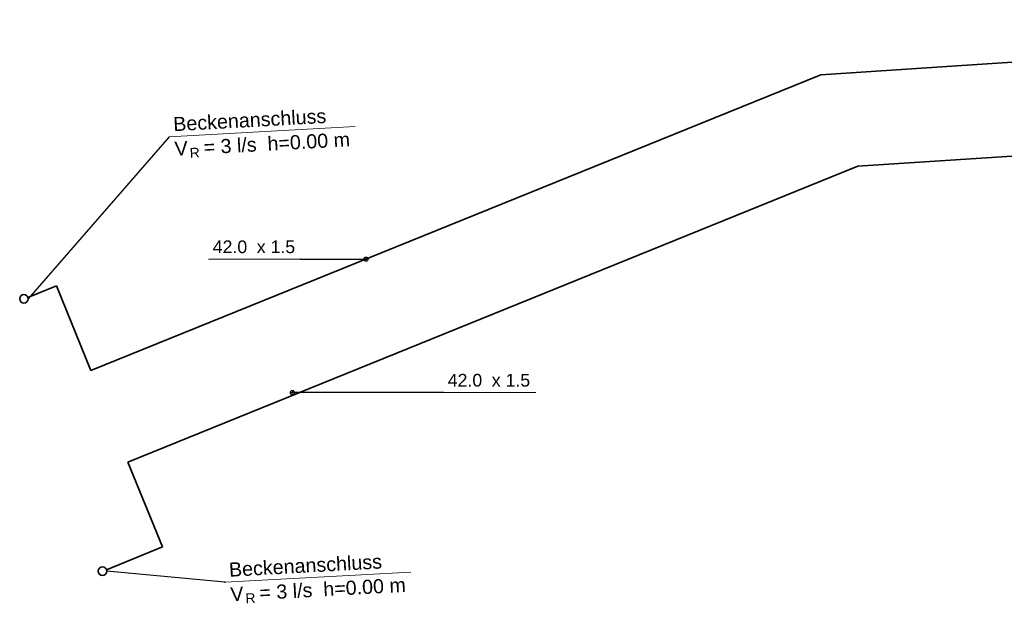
# Model space of a CAD drawing. Extents: x -181 to 1388, y 138 to 979.
# Tile 3 of 82: x 76 to 216, y 397 to 480. Entities that reach past the tile are written whole.
import ezdxf

# ---------------------------------------------------------------- set-up
doc = ezdxf.new("R2010")
doc.units = 0
doc.layers.add('S_Beschriftung', color=7, linetype='Continuous', lineweight=25)
for name, color, linetype, lineweight, true_color in [('S_Einrichtung', 7, 'Continuous', 35, 0x9dff9d), ('S_Kaltwasser', 3, 'Continuous', 35, 0x00ff00), ('S_Mass', 150, 'Continuous', 25, 0x007fff)]:
    doc.layers.add(name, color=color, linetype=linetype, lineweight=lineweight, true_color=true_color)
doc.styles.get("Standard").update_dxf_attribs({"font": 'arial.ttf'})

msp = doc.modelspace()

# ---------------------------------------------------------------- linework, layer by layer
at = {"layer": 'S_Beschriftung', "lineweight": 18}
for p, q in [((97.07, 463.14), (123.45, 464.59)), ((104.99, 399.93), (131.37, 401.38))]:
    msp.add_line(p, q, dxfattribs=at)
at = {"layer": 'S_Beschriftung'}
for p, q in [((97.07, 463.14), (77.05, 440.14)), ((104.99, 399.93), (88.2, 401.5))]:
    msp.add_line(p, q, dxfattribs=at)
for centre in [(97.07, 463.14), (104.99, 399.93)]:
    msp.add_circle(centre, 0.01, dxfattribs=at)
at = {"layer": 'S_Einrichtung'}
for centre in [(76.45, 440.14), (87.6, 401.5)]:
    msp.add_circle(centre, 0.6, dxfattribs=at)
at = {"layer": 'S_Kaltwasser'}
for p, q in [((189.57, 471.95), (308.96, 479.75)), ((85.96, 429.97), (189.57, 471.95)), ((299.21, 465.79), (194.82, 458.97)), ((194.82, 458.97), (91.22, 416.99)), ((77, 440.36), (81.08, 442.01)), ((81.08, 442.01), (85.96, 429.97)), ((91.22, 416.99), (96.1, 404.94)), ((96.1, 404.94), (88.16, 401.72))]:
    msp.add_line(p, q, dxfattribs=at)
at = {"layer": 'S_Mass', "lineweight": 18}
for p, q in [((102.65, 445.78), (115.73, 445.78)), ((136.01, 426.85), (149.1, 426.85))]:
    msp.add_line(p, q, dxfattribs=at)
at = {"layer": 'S_Mass'}
for p, q in [((115.73, 445.78), (125, 445.78)), ((136.01, 426.85), (114.57, 426.85))]:
    msp.add_line(p, q, dxfattribs=at)
for centre, radius in [((125, 445.78), 0.3), ((125, 445.78), 0.1), ((115.73, 445.78), 0.01), ((114.57, 426.85), 0.3), ((114.57, 426.85), 0.1), ((136.01, 426.85), 0.01)]:
    msp.add_circle(centre, radius, dxfattribs=at)

# ---------------------------------------------------------------- texts
at = {"layer": 'S_Beschriftung', "attachment_point": 1, "rotation": 3.14}
for s, insert, char_height in [('{\\fArial;Beckenanschluss}', (97.59, 465.92), 2), ('{\\fArial; = 3 l/s  h=0.00 m}', (101.12, 462.61), 2), ('{\\fArial;V}', (97.78, 462.43), 2), ('{\\fArial;R}', (99.95, 461.54), 1.4), ('{\\fArial;Beckenanschluss}', (105.5, 402.71), 2), ('{\\fArial; = 3 l/s  h=0.00 m}', (109.04, 399.4), 2), ('{\\fArial;V}', (105.7, 399.22), 2), ('{\\fArial;R}', (107.86, 398.34), 1.4)]:
    msp.add_mtext(s, dxfattribs=dict(at, insert=insert, char_height=char_height))
at = {"layer": 'S_Mass', "char_height": 1.8, "attachment_point": 1}
for s, insert in [('{\\fArial;42.0}', (103.25, 448.43)), ('{\\fArial;x 1.5}', (109.5, 448.43)), ('{\\fArial;42.0}', (136.61, 429.5)), ('{\\fArial;x 1.5}', (142.86, 429.5))]:
    msp.add_mtext(s, dxfattribs=dict(at, insert=insert))

doc.saveas('drawing.dxf')
